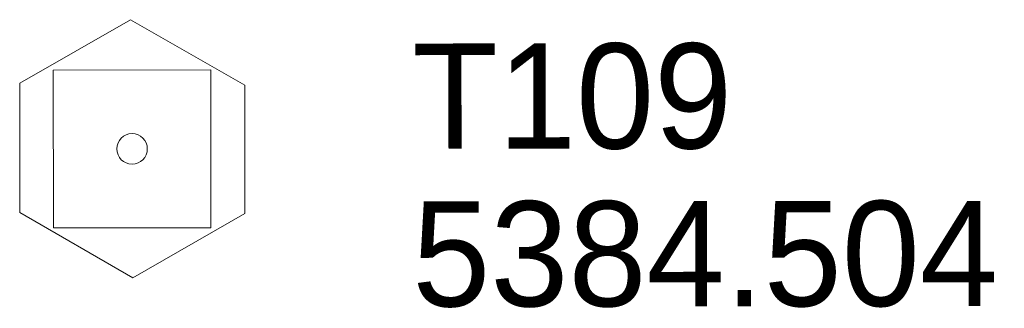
# Model space of a CAD drawing. Header units: feet. Extents: x 191091 to 192997, y 267020 to 268519.
# Tile 7 of 8: x 192754 to 192810, y 267882 to 267899. Entities that reach past the tile are written whole.
import ezdxf

# ---------------------------------------------------------------- set-up
doc = ezdxf.new("R2010")
doc.units = ezdxf.units.FT
doc.header["$MEASUREMENT"] = 0
doc.layers.add('E_MAP_Control', color=251, linetype='Continuous', lineweight=0)
doc.styles.add('Style-IGR_FONT_0', font='IGR_FONT_0.shx')

# ---------------------------------------------------------------- blocks, each defined once
blk = doc.blocks.new('TP')
at = {"layer": 'E_MAP_Control', "color": 151, "linetype": 'Continuous', "lineweight": 0, "flags": 128}
for points in [[(-6.414, 3.763), (-6.415, -3.628), (0.046, -7.355), (6.443, -3.691), (6.443, 3.638), (-0.079, 7.365)], [(-4.5, -4.501), (-4.5, 4.499), (4.5, 4.5), (4.5, -4.5)]]:
    blk.add_lwpolyline(points, close=True, dxfattribs=at)
at = {"layer": 'E_MAP_Control', "color": 151, "linetype": 'Continuous', "lineweight": 0}
blk.add_circle((0, 0), 0.871, dxfattribs=at)

msp = doc.modelspace()

# ---------------------------------------------------------------- block references
at = {"layer": 'E_MAP_Control', "color": 151, "linetype": 'Continuous', "lineweight": 0, "xscale": 1.00000025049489, "yscale": 1.00000025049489, "zscale": 1.00000025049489, "rotation": 0.04055431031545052}
msp.add_blockref('TP', (192760.548, 267891.163), dxfattribs=at)

# ---------------------------------------------------------------- texts
at = {"layer": 'E_MAP_Control', "color": 151, "linetype": 'Continuous', "lineweight": 0, "style": 'Style-IGR_FONT_0'}
for s, p in [('T109', (192776.548, 267891.174)), ('5384.504', (192776.554, 267882.174))]:
    msp.add_text(s, height=6, rotation=0.0407, dxfattribs=at).set_placement(p)

doc.saveas('drawing.dxf')
